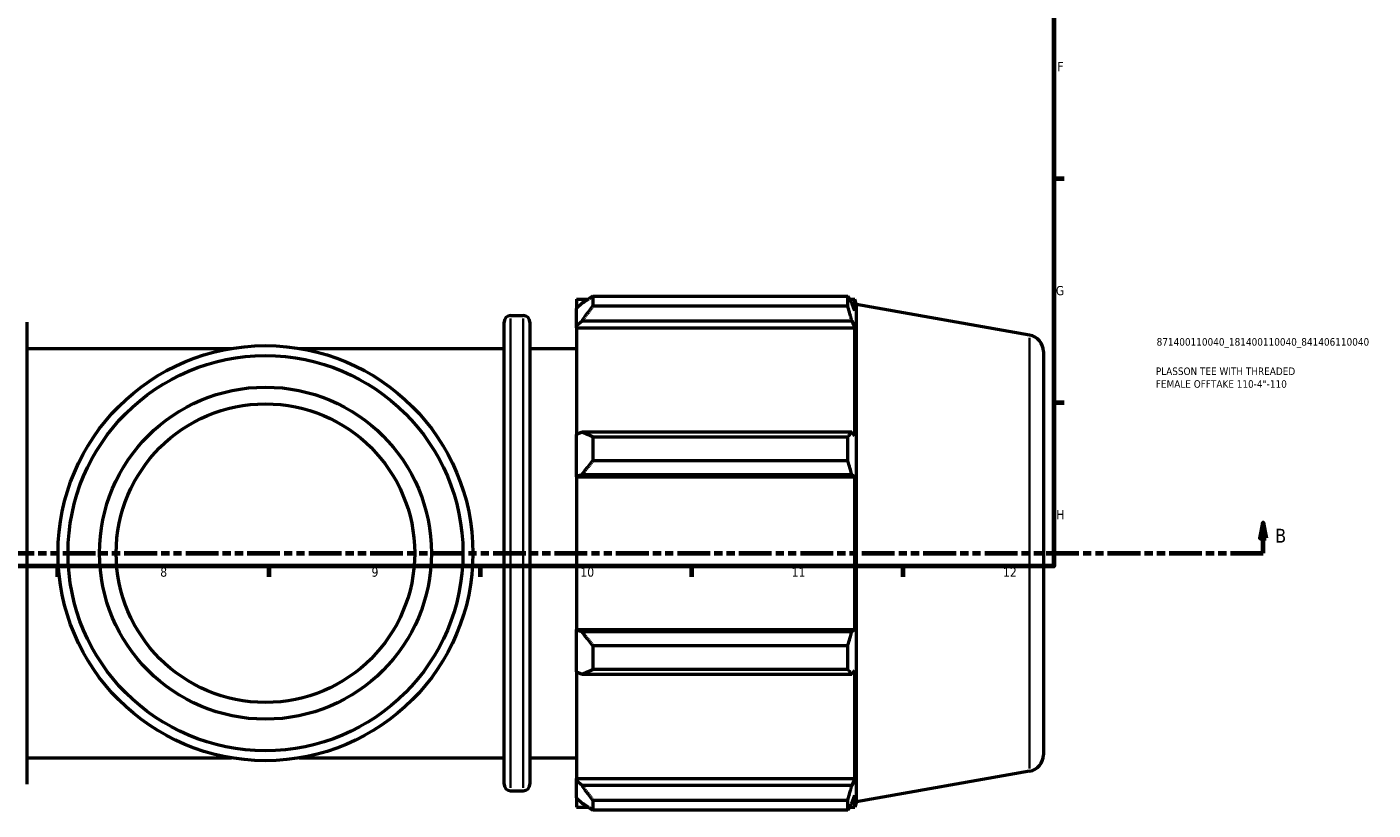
# Model space of a CAD drawing. Header units: millimetres. Extents: x -9 to 1277, y -434 to 883.
# Tile 4 of 8: x 480 to 927, y -61 to 199. Entities that reach past the tile are written whole.
import ezdxf

# ---------------------------------------------------------------- set-up
doc = ezdxf.new("R2010")
doc.units = ezdxf.units.MM
doc.linetypes.add('DOUBLE_DASH_CHAIN', pattern=[1.2403, 0.6614, -0.0827, 0.1654, -0.0827, 0.1654, -0.0827])
for name, color, linetype, lineweight in [('Border (ANSI)', 7, 'Continuous', 70), ('Section Line (ANSI)', 7, 'DOUBLE_DASH_CHAIN', 70), ('Title (ISO)', 7, 'Continuous', 50), ('Visible (ANSI)', 7, 'Continuous', 50), ('Visible Narrow (ANSI)', 7, 'Continuous', 35)]:
    doc.layers.add(name, color=color, linetype=linetype, lineweight=lineweight)
doc.styles.add('Label Text (ANSI)', font='tahoma.ttf')
doc.styles.add('Note Text (ANSI)', font='tahoma.ttf')
doc.styles.add('Note Text (ISO)', font='tahoma.ttf')

# ---------------------------------------------------------------- blocks, each defined once
blk = doc.blocks.new('Borders Default Border')
at = {"layer": 'Border (ANSI)'}
for p, q in [((821, 148.5), (824.45, 148.5)), ((821, 74.25), (824.45, 74.25)), ((490.58, 20), (490.58, 16.55)), ((560.67, 20), (560.67, 16.55)), ((630.75, 20), (630.75, 16.55)), ((700.83, 20), (700.83, 16.55)), ((770.92, 20), (770.92, 16.55))]:
    blk.add_line(p, q, dxfattribs=at)
at = {"layer": 'Border (ANSI)', "flags": 128}
blk.add_lwpolyline([(20, 20), (20, 574), (821, 574), (821, 20), (20, 20)], dxfattribs=at)
at = {"layer": 'Border (ANSI)', "attachment_point": 7, "style": 'Note Text (ANSI)'}
for s, insert, char_height in [('F', (822.14, 184.1), 3.05), ('G', (821.66, 109.79), 3.05), ('H', (821.81, 35.6), 3.05), ('8', (524.63, 16.48), 3.05), ('9', (594.7, 16.49), 3.05), ('10', (663.96, 16.49), 3.048), ('11', (734.04, 16.55), 3.048), ('12', (804.13, 16.55), 3.048)]:
    blk.add_mtext(s, dxfattribs=dict(at, insert=insert, char_height=char_height))
blk = doc.blocks.new('Title Blocks ISO')
at = {"layer": 'Title (ISO)', "color": 232, "true_color": 0xca0064, "style": 'Note Text (ISO)'}
for tag, p in [('PART_NUMBER_001', (34.1, 73.13)), ('DESCRIPTION_001', (33.84, 63.4)), ('DESCRIPTION_002', (33.84, 59.18))]:
    blk.add_attdef(tag, p, '', height=2.5, dxfattribs=at)
blk = doc.blocks.new('2dTransSection0')
at = {"layer": 'Section Line (ANSI)', "linetype": 'Continuous'}
for p, q in [((890.41, 34.35), (889.41, 29.35)), ((890.41, 29.35), (890.41, 34.35)), ((891.41, 29.35), (890.41, 34.35)), ((889.41, 29.35), (891.41, 29.35)), ((890.41, 24.35), (890.41, 29.35)), ((879.63, 24.35), (890.41, 24.35))]:
    blk.add_line(p, q, dxfattribs=at)
at = {"layer": 'Section Line (ANSI)', "linetype": 'DOUBLE_DASH_CHAIN', "ltscale": 16.435152}
blk.add_line((268.09, 24.35), (890.41, 24.35), dxfattribs=at)
at = {"layer": 'Section Line (ANSI)', "linetype": 'Continuous', "flags": 128}
blk.add_lwpolyline([(891.41, 29.35), (890.41, 34.35), (889.41, 29.35), (891.41, 29.35)], dxfattribs=at)
at = {"layer": 'Section Line (ANSI)'}
blk.add_solid([(891.41, 29.35), (890.41, 34.35), (889.41, 29.35), (891.41, 29.35)], dxfattribs=at)
at = {"layer": 'Section Line (ANSI)', "insert": (894.37, 27.85), "char_height": 4.57, "attachment_point": 7, "style": 'Label Text (ANSI)'}
blk.add_mtext('B', dxfattribs=at)

msp = doc.modelspace()

# ---------------------------------------------------------------- linework, layer by layer
at = {"layer": 'Visible (ANSI)'}
for p, q in [((662.731, 108.513), (662.731, 105.481)), ((662.731, 108.513), (666.584, 108.513)), ((664.541, 107.207), (662.731, 105.481)), ((668.161, 109.502), (668.161, 106.229)), ((668.161, 109.502), (752.67, 109.502)), ((752.67, 106.229), (752.67, 109.502)), ((753.244, 108.513), (754.975, 108.513)), ((754.975, 104.618), (753.987, 107.207)), ((754.975, 104.618), (754.975, 108.513)), ((755.611, 106.766), (754.975, 108.513)), ((640.851, 103.083), (645.051, 103.083)), ((662.731, 99.806), (662.731, 105.481)), ((752.67, 106.229), (668.161, 106.229)), ((755.611, -58.07), (755.611, 106.766)), ((812.986, 96.649), (755.611, 106.766)), ((480.411, 100.883), (480.411, -52.187)), ((638.651, -52.187), (638.651, 100.883)), ((647.251, 100.883), (647.251, -52.187)), ((662.731, 99.806), (664.541, 101.412)), ((662.731, 99.003), (662.731, 99.806)), ((662.731, 99.003), (662.731, 63.629)), ((662.731, 99.003), (754.975, 99.003)), ((664.541, 101.412), (753.987, 101.412)), ((753.987, 101.412), (754.975, 99.003)), ((754.975, 63.211), (754.975, 99.003)), ((480.411, 92.223), (548.318, 92.223)), ((570.744, 92.223), (638.651, 92.223)), ((647.251, 92.223), (662.731, 92.223)), ((817.531, 91.233), (817.531, -42.537)), ((664.541, 64.465), (662.731, 63.629)), ((662.731, 49.929), (662.731, 63.629)), ((753.987, 64.465), (664.541, 64.465)), ((668.161, 62.893), (668.161, 54.992)), ((668.161, 62.893), (752.67, 62.893)), ((752.67, 54.992), (752.67, 62.893)), ((754.975, 63.211), (753.987, 64.465)), ((752.67, 54.992), (668.161, 54.992)), ((662.731, 49.929), (664.541, 50.473)), ((662.731, 49.657), (662.731, 49.929)), ((662.731, 49.657), (662.731, -0.961)), ((662.731, 49.657), (754.975, 49.657)), ((664.541, 50.473), (753.987, 50.473)), ((753.987, 50.473), (754.975, 49.657)), ((754.975, -0.961), (754.975, 49.657)), ((662.731, -1.233), (662.731, -0.961)), ((662.731, -0.961), (754.975, -0.961)), ((662.731, -14.933), (662.731, -1.233)), ((664.541, -1.777), (662.731, -1.233)), ((753.987, -1.777), (664.541, -1.777)), ((754.975, -0.961), (753.987, -1.777)), ((668.161, -6.296), (668.161, -14.196)), ((668.161, -6.296), (752.67, -6.296)), ((752.67, -14.196), (752.67, -6.296)), ((662.731, -14.933), (662.731, -50.307)), ((662.731, -14.933), (664.541, -15.769)), ((664.541, -15.769), (753.987, -15.769)), ((752.67, -14.196), (668.161, -14.196)), ((753.987, -15.769), (754.975, -14.515)), ((754.975, -50.307), (754.975, -14.515)), ((480.411, -43.527), (548.318, -43.527)), ((570.744, -43.527), (638.651, -43.527)), ((647.251, -43.527), (662.731, -43.527)), ((812.986, -47.953), (755.611, -58.07)), ((662.731, -51.11), (662.731, -50.307)), ((662.731, -50.307), (754.975, -50.307)), ((662.731, -56.785), (662.731, -51.11)), ((664.541, -52.715), (662.731, -51.11)), ((753.987, -52.715), (664.541, -52.715)), ((754.975, -50.307), (753.987, -52.715)), ((640.851, -54.387), (645.051, -54.387)), ((662.731, -56.785), (662.731, -59.817)), ((662.731, -56.785), (664.541, -58.511)), ((668.161, -57.533), (668.161, -60.806)), ((668.161, -57.533), (752.67, -57.533)), ((752.67, -60.806), (752.67, -57.533)), ((753.987, -58.511), (754.975, -55.922)), ((754.975, -59.817), (754.975, -55.922)), ((662.731, -59.817), (666.584, -59.817)), ((752.67, -60.806), (668.161, -60.806)), ((753.244, -59.817), (754.975, -59.817)), ((755.611, -58.07), (754.975, -59.817))]:
    msp.add_line(p, q, dxfattribs=at)
for radius in [68.795, 65.493, 55.036, 49.5]:
    msp.add_circle((559.531, 24.348), radius, dxfattribs=at)
for centre, radius, start, end in [((640.851, 100.883), 2.2, 90, 180), ((645.051, 100.883), 2.2, 0, 90), ((812.031, 91.233), 5.5, 0, 80), ((812.031, -42.537), 5.5, 280, 0), ((640.851, -52.187), 2.2, 180, 270), ((645.051, -52.187), 2.2, 270, 0)]:
    msp.add_arc(centre, radius, start, end, dxfattribs=at)
for points, weights in [([(668.161, 109.502), (666.279, 108.331), (664.541, 107.207)], [1.01701891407, 1.01205811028, 1.00629936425]), ([(752.67, 109.502), (753.355, 108.331), (753.987, 107.207)], [1, 1.00096305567, 1.00110913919]), ([(664.541, 101.412), (666.279, 103.771), (668.161, 106.229)], [1.00629936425, 1.01205811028, 1.01701891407]), ([(753.987, 101.412), (753.355, 103.771), (752.67, 106.229)], [1.00110913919, 1.00096305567, 1]), ([(668.161, 62.893), (666.279, 63.695), (664.541, 64.465)], [1.01701891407, 1.01205811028, 1.00629936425]), ([(752.67, 62.893), (753.355, 63.695), (753.987, 64.465)], [1, 1.00096305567, 1.00110913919]), ([(664.541, 50.473), (666.279, 52.687), (668.161, 54.992)], [1.00629936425, 1.01205811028, 1.01701891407]), ([(753.987, 50.473), (753.355, 52.687), (752.67, 54.992)], [1.00110913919, 1.00096305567, 1]), ([(668.161, -6.296), (666.279, -3.99), (664.541, -1.777)], [1.01701891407, 1.01205811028, 1.00629936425]), ([(752.67, -6.296), (753.355, -3.99), (753.987, -1.777)], [1, 1.00096305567, 1.00110913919]), ([(664.541, -15.769), (666.279, -14.999), (668.161, -14.196)], [1.00629936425, 1.01205811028, 1.01701891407]), ([(753.987, -15.769), (753.355, -14.999), (752.67, -14.196)], [1.00110913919, 1.00096305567, 1]), ([(668.161, -57.533), (666.279, -55.075), (664.541, -52.715)], [1.01701891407, 1.01205811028, 1.00629936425]), ([(752.67, -57.533), (753.355, -55.075), (753.987, -52.715)], [1, 1.00096305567, 1.00110913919]), ([(664.541, -58.511), (666.279, -59.635), (668.161, -60.806)], [1.00629936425, 1.01205811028, 1.01701891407]), ([(753.987, -58.511), (753.355, -59.635), (752.67, -60.806)], [1.00110913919, 1.00096305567, 1])]:
    msp.add_rational_spline(points, weights, degree=2, dxfattribs=at)
at = {"layer": 'Visible Narrow (ANSI)'}
for p, q in [((640.851, 102.114), (640.851, -53.418)), ((645.051, -53.418), (645.051, 102.114)), ((812.986, -47.063), (812.986, 95.759))]:
    msp.add_line(p, q, dxfattribs=at)

# ---------------------------------------------------------------- block references
msp.add_blockref('Borders Default Border', (0, 0))
msp.add_blockref('Title Blocks ISO', (821, 20)).add_auto_attribs({'PART_NUMBER_001': '871400110040_181400110040_841406110040', 'DESCRIPTION_001': 'PLASSON TEE WITH THREADED', 'DESCRIPTION_002': 'FEMALE OFFTAKE 110-4"-110'})
at = {"layer": 'Section Line (ANSI)'}
msp.add_blockref('2dTransSection0', (0, 0), dxfattribs=at)

doc.saveas('drawing.dxf')
